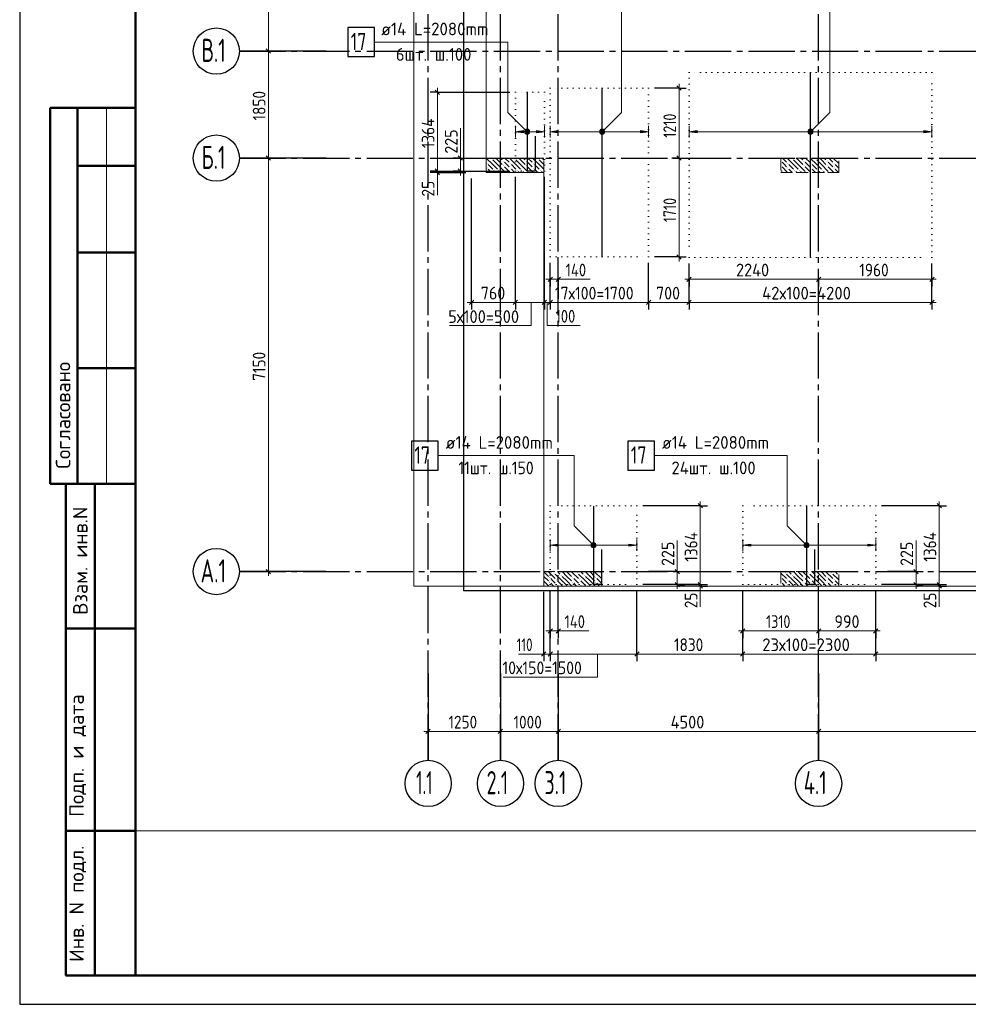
# Model space of a CAD drawing. Header units: millimetres. Extents: x 0 to 42000, y -76 to 29700.
# Tile 1 of 10: x 0 to 16402, y 0 to 17025. Entities that reach past the tile are written whole.
import ezdxf

# ---------------------------------------------------------------- set-up
doc = ezdxf.new("R2010")
doc.units = ezdxf.units.MM
for name, pattern in [('______2', [270, 200, -70]), ('______5', [1100, 800, -100, 100, -100]), ('______9', [100, 0, -100])]:
    doc.linetypes.add(name, pattern=pattern)
for name, color, linetype, lineweight in [('Standard', 7, 'Continuous', 25), ('ДОП Верх по У', 7, 'Continuous', 18), ('ЖБ Перекрытие верхний уровень', 7, 'Continuous', 18), ('Позиционная метка номер позиции', 7, 'Continuous', 13), ('Размерная линия_ общее', 7, 'Continuous', 13)]:
    doc.layers.add(name, color=color, linetype=linetype, lineweight=lineweight)
doc.layers.add('ЖБ Пилон', color=7, linetype='______2', lineweight=13, true_color=0xa0a0a0)
doc.layers.add('Оси', color=7, linetype='______5', lineweight=13, true_color=0x656565)
doc.styles.add('ISOCPEUR', font='txt')

msp = doc.modelspace()

# ---------------------------------------------------------------- hatches: boundary and pattern name
at = {"layer": 'ДОП Верх по У', "linetype": 'Continuous', "lineweight": 13, "transparency": 33554687}
for points in [[(8713, 15069), (8573, 15089), (8713, 15109)], [(9313, 15069), (9173, 15089), (9313, 15109)], [(11713, 15069), (11573, 15089), (11713, 15109)], [(9313, 7919), (9173, 7939), (9313, 7959)], [(12643, 7919), (12503, 7939), (12643, 7959)]]:
    msp.add_hatch(color=7, dxfattribs=at).paths.add_polyline_path(points, flags=16)
for points in [[(8933, 15069), (9073, 15089), (8933, 15109)], [(10733, 15069), (10873, 15089), (10733, 15109)], [(15633, 15069), (15773, 15089), (15633, 15109)], [(10533, 7919), (10673, 7939), (10533, 7959)], [(14663, 7919), (14803, 7939), (14663, 7959)]]:
    msp.add_hatch(color=7, dxfattribs=at).paths.add_polyline_path(points)
at = {"layer": 'ЖБ Пилон', "linetype": 'Continuous', "lineweight": 18, "transparency": 33554687}
for points in [[(8074, 14540), (8081, 14546), (8087, 14540), (8081, 14533)], [(8154, 14620), (8161, 14626), (8167, 14620), (8161, 14613)], [(8354, 14580), (8361, 14586), (8367, 14580), (8361, 14573)], [(8354, 14500), (8361, 14506), (8367, 14500), (8361, 14493)], [(8474, 14540), (8481, 14546), (8487, 14540), (8481, 14533)], [(8554, 14620), (8561, 14626), (8567, 14620), (8561, 14613)], [(8754, 14580), (8761, 14586), (8767, 14580), (8761, 14573)], [(8754, 14500), (8761, 14506), (8767, 14500), (8761, 14493)], [(8874, 14540), (8881, 14546), (8887, 14540), (8881, 14533)], [(8954, 14620), (8961, 14626), (8967, 14620), (8961, 14613)], [(13163, 14584), (13167, 14580), (13163, 14575)], [(13163, 14504), (13167, 14500), (13163, 14495)], [(13274, 14540), (13281, 14546), (13287, 14540), (13281, 14533)], [(13354, 14620), (13361, 14626), (13367, 14620), (13361, 14613)], [(13554, 14580), (13561, 14586), (13567, 14580), (13561, 14573)], [(13554, 14500), (13561, 14506), (13567, 14500), (13561, 14493)], [(13674, 14540), (13681, 14546), (13687, 14540), (13681, 14533)], [(13754, 14620), (13761, 14626), (13767, 14620), (13761, 14613)], [(13954, 14580), (13961, 14586), (13967, 14580), (13961, 14573)], [(13954, 14500), (13961, 14506), (13967, 14500), (13961, 14493)], [(14074, 14540), (14081, 14546), (14087, 14540), (14081, 14533)], [(14154, 14620), (14161, 14626), (14163, 14624), (14163, 14615), (14161, 14613)], [(8074, 14460), (8081, 14466), (8087, 14460), (8081, 14453)], [(8194, 14420), (8201, 14426), (8207, 14420), (8201, 14413)], [(8274, 14420), (8281, 14426), (8287, 14420), (8281, 14413)], [(8397, 14382), (8401, 14386), (8405, 14382)], [(8474, 14460), (8481, 14466), (8487, 14460), (8481, 14453)], [(8594, 14420), (8601, 14426), (8607, 14420), (8601, 14413)], [(8674, 14420), (8681, 14426), (8687, 14420), (8681, 14413)], [(8797, 14382), (8801, 14386), (8805, 14382)], [(8874, 14460), (8881, 14466), (8887, 14460), (8881, 14453)], [(8994, 14420), (9001, 14426), (9007, 14420), (9001, 14413)], [(13197, 14382), (13201, 14386), (13205, 14382)], [(13274, 14460), (13281, 14466), (13287, 14460), (13281, 14453)], [(13394, 14420), (13401, 14426), (13407, 14420), (13401, 14413)], [(13474, 14420), (13481, 14426), (13487, 14420), (13481, 14413)], [(13597, 14382), (13601, 14386), (13605, 14382)], [(13674, 14460), (13681, 14466), (13687, 14460), (13681, 14453)], [(13794, 14420), (13801, 14426), (13807, 14420), (13801, 14413)], [(13874, 14420), (13881, 14426), (13887, 14420), (13881, 14413)], [(13997, 14382), (14001, 14386), (14005, 14382)], [(14074, 14460), (14081, 14466), (14087, 14460), (14081, 14453)], [(9154, 7380), (9161, 7386), (9167, 7380), (9161, 7373)], [(9234, 7460), (9241, 7466), (9247, 7460), (9241, 7453)], [(9274, 7340), (9281, 7346), (9287, 7340), (9281, 7333)], [(9354, 7420), (9361, 7426), (9367, 7420), (9361, 7413)], [(9554, 7380), (9561, 7386), (9567, 7380), (9561, 7373)], [(9634, 7460), (9641, 7466), (9647, 7460), (9641, 7453)], [(9674, 7340), (9681, 7346), (9687, 7340), (9681, 7333)], [(9754, 7420), (9761, 7426), (9767, 7420), (9761, 7413)], [(9954, 7380), (9961, 7386), (9967, 7380), (9961, 7373)], [(10034, 7460), (10041, 7466), (10047, 7460), (10041, 7453)], [(13163, 7384), (13167, 7380), (13163, 7375)], [(13234, 7460), (13241, 7466), (13247, 7460), (13241, 7453)], [(13274, 7340), (13281, 7346), (13287, 7340), (13281, 7333)], [(13354, 7420), (13361, 7426), (13367, 7420), (13361, 7413)], [(13554, 7380), (13561, 7386), (13567, 7380), (13561, 7373)], [(13634, 7460), (13641, 7466), (13647, 7460), (13641, 7453)], [(13674, 7340), (13681, 7346), (13687, 7340), (13681, 7333)], [(13754, 7420), (13761, 7426), (13767, 7420), (13761, 7413)], [(13954, 7380), (13961, 7386), (13967, 7380), (13961, 7373)], [(14034, 7460), (14041, 7466), (14047, 7460), (14041, 7453)], [(14074, 7340), (14081, 7346), (14087, 7340), (14081, 7333)], [(14154, 7420), (14161, 7426), (14163, 7424), (14163, 7415), (14161, 7413)], [(9154, 7300), (9161, 7306), (9167, 7300), (9161, 7293)], [(9274, 7260), (9281, 7266), (9287, 7260), (9281, 7253)], [(9554, 7300), (9561, 7306), (9567, 7300), (9561, 7293)], [(9674, 7260), (9681, 7266), (9687, 7260), (9681, 7253)], [(9954, 7300), (9961, 7306), (9967, 7300), (9961, 7293)], [(13163, 7304), (13167, 7300), (13163, 7295)], [(13274, 7260), (13281, 7266), (13287, 7260), (13281, 7253)], [(13554, 7300), (13561, 7306), (13567, 7300), (13561, 7293)], [(13674, 7260), (13681, 7266), (13687, 7260), (13681, 7253)], [(13954, 7300), (13961, 7306), (13967, 7300), (13961, 7293)], [(14074, 7260), (14081, 7266), (14087, 7260), (14081, 7253)]]:
    msp.add_hatch(color=7, dxfattribs=at).paths.add_polyline_path(points, flags=16)
at = {"layer": 'Позиционная метка номер позиции', "linetype": 'Continuous', "lineweight": 13, "transparency": 33554687}
for points in [[(8741, 15057), (8784, 15132), (8729, 15078)], [(8729, 15078), (8784, 15132), (8761, 15132)], [(8729, 15078), (8761, 15132), (8729, 15100)], [(8729, 15100), (8761, 15132), (8741, 15121)], [(8741, 15057), (8805, 15121), (8784, 15132)], [(8761, 15046), (8805, 15121), (8741, 15057)], [(8761, 15046), (8816, 15100), (8805, 15121)], [(8784, 15046), (8816, 15100), (8761, 15046)], [(8784, 15046), (8816, 15078), (8816, 15100)], [(8816, 15078), (8784, 15046), (8805, 15057)], [(10029, 15100), (10105, 15057), (10041, 15121)], [(10029, 15078), (10084, 15046), (10029, 15100)], [(10029, 15100), (10084, 15046), (10105, 15057)], [(10061, 15046), (10029, 15078), (10041, 15057)], [(10029, 15078), (10061, 15046), (10084, 15046)], [(10041, 15121), (10116, 15078), (10061, 15132)], [(10041, 15121), (10105, 15057), (10116, 15078)], [(10061, 15132), (10116, 15078), (10116, 15100)], [(10061, 15132), (10116, 15100), (10084, 15132)], [(10084, 15132), (10116, 15100), (10105, 15121)], [(13629, 15100), (13705, 15057), (13641, 15121)], [(13629, 15078), (13684, 15046), (13629, 15100)], [(13629, 15100), (13684, 15046), (13705, 15057)], [(13661, 15046), (13629, 15078), (13641, 15057)], [(13629, 15078), (13661, 15046), (13684, 15046)], [(13641, 15121), (13716, 15078), (13661, 15132)], [(13641, 15121), (13705, 15057), (13716, 15078)], [(13661, 15132), (13716, 15078), (13716, 15100)], [(13661, 15132), (13716, 15100), (13684, 15132)], [(13684, 15132), (13716, 15100), (13705, 15121)], [(9891, 7907), (9934, 7982), (9879, 7928)], [(9879, 7928), (9934, 7982), (9911, 7982)], [(9879, 7928), (9911, 7982), (9879, 7950)], [(9879, 7950), (9911, 7982), (9891, 7971)], [(9891, 7907), (9955, 7971), (9934, 7982)], [(9911, 7896), (9955, 7971), (9891, 7907)], [(9911, 7896), (9966, 7950), (9955, 7971)], [(9934, 7896), (9966, 7950), (9911, 7896)], [(9934, 7896), (9966, 7928), (9966, 7950)], [(9966, 7928), (9934, 7896), (9955, 7907)], [(13571, 7907), (13614, 7982), (13559, 7928)], [(13559, 7928), (13614, 7982), (13591, 7982)], [(13559, 7928), (13591, 7982), (13559, 7950)], [(13559, 7950), (13591, 7982), (13571, 7971)], [(13571, 7907), (13635, 7971), (13614, 7982)], [(13591, 7896), (13635, 7971), (13571, 7907)], [(13591, 7896), (13646, 7950), (13635, 7971)], [(13614, 7896), (13646, 7950), (13591, 7896)], [(13614, 7896), (13646, 7928), (13646, 7950)], [(13646, 7928), (13614, 7896), (13635, 7907)]]:
    msp.add_hatch(color=7, dxfattribs=at).paths.add_polyline_path(points)

# ---------------------------------------------------------------- linework, layer by layer
at = {"layer": 'Standard', "color": 7, "linetype": 'Continuous', "lineweight": 25, "transparency": 33554687}
msp.add_line((2000, 29200), (2000, 1058), dxfattribs=at)
at = {"layer": 'Standard', "color": 7, "linetype": '______9', "lineweight": 13, "transparency": 33554687}
for p, q in [((15773, 16112), (11573, 16112)), ((11573, 16112), (11573, 12912)), ((15773, 12912), (15773, 16112)), ((10873, 15842), (9173, 15842)), ((9173, 15842), (9173, 12922)), ((10873, 12922), (10873, 15842)), ((9073, 15771), (8573, 15771)), ((8573, 15771), (8573, 14407)), ((9073, 14407), (9073, 15771)), ((8573, 14407), (9073, 14407)), ((9173, 12922), (10873, 12922)), ((11573, 12912), (15773, 12912)), ((10673, 8621), (9173, 8621)), ((9173, 8621), (9173, 7257)), ((10673, 7257), (10673, 8621)), ((14803, 8621), (12503, 8621)), ((12503, 8621), (12503, 7257)), ((14803, 7257), (14803, 8621)), ((9173, 7257), (10673, 7257)), ((12503, 7257), (14803, 7257))]:
    msp.add_line(p, q, dxfattribs=at)
at = {"layer": 'Standard', "color": 7, "linetype": 'Continuous', "lineweight": 50, "transparency": 33554687}
for p, q in [((6, 15500), (0, 15500)), ((2000, 15500), (527, 15500)), ((527, 15500), (527, 9000)), ((527, 15500), (527, 9000)), ((1000, 15500), (1000, 9000)), ((2000, 14500), (1000, 14500)), ((2000, 13000), (1000, 13000)), ((2000, 11000), (1000, 11000)), ((0, 9000), (6, 9000)), ((527, 9000), (2000, 9000)), ((800, 500), (800, 9000)), ((800, 500), (800, 9000)), ((1300, 500), (1300, 9000)), ((800, 6500), (2000, 6500)), ((800, 3000), (2000, 3000)), ((2000, 500), (800, 500))]:
    msp.add_line(p, q, dxfattribs=at)
at = {"layer": 'Standard', "color": 7, "linetype": 'Continuous', "lineweight": 13, "transparency": 33554687}
msp.add_line((1500, 15500), (1500, 9000), dxfattribs=at)
at = {"layer": 'Standard', "color": 7, "linetype": 'Continuous', "lineweight": 25, "transparency": 33554687}
msp.add_lwpolyline([(0, 0), (42000, 0), (42000, 29700), (0, 29700), (0, 0)], close=True, dxfattribs=at)
at = {"layer": 'Standard', "color": 7, "linetype": 'Continuous', "lineweight": 50, "transparency": 33554687}
msp.add_lwpolyline([(2000, 29200), (41500, 29200), (41500, 500), (2000, 500), (2000, 29200)], close=True, dxfattribs=at)
at = {"layer": 'Standard', "color": 7, "linetype": 'Continuous', "lineweight": 13, "transparency": 33554687}
for points in [[(41500, 29200), (2000, 29200), (2000, 3000), (41500, 3000), (41500, 29200)], [(25893, 25732), (6813, 25732), (6813, 7232), (25893, 7232), (25893, 25732)], [(6813, 7232), (25313, 7232), (25313, 25732), (6813, 25732), (6813, 7232)]]:
    msp.add_lwpolyline(points, dxfattribs=at)
at = {"layer": 'Standard', "color": 254, "linetype": 'Continuous', "lineweight": 25, "true_color": 0xc4c4ff, "transparency": 33554687}
msp.add_lwpolyline([(7673, 7157), (25340, 7157), (25340, 25801), (7673, 25801), (7673, 7157)], dxfattribs=at)
at = {"layer": 'ДОП Верх по У', "color": 7, "linetype": 'Continuous', "lineweight": 25, "transparency": 33554687}
for p, q in [((13673, 12920), (13673, 16104)), ((10073, 12930), (10073, 15834))]:
    msp.add_line(p, q, dxfattribs=at)
at = {"layer": 'ДОП Верх по У', "color": 251, "linetype": 'Continuous', "lineweight": 13, "true_color": 0x494949, "transparency": 33554687}
for p, q in [((8573, 15089), (8573, 15189)), ((9073, 15089), (9073, 15189)), ((9173, 15089), (9173, 15189)), ((10873, 15089), (10873, 15189)), ((11573, 15089), (11573, 15189)), ((15773, 15089), (15773, 15189)), ((8573, 15089), (8713, 15109)), ((8713, 15069), (8573, 15089)), ((8573, 15089), (8573, 14989)), ((8573, 15089), (8573, 15089)), ((8713, 15109), (8713, 15069)), ((8713, 15089), (8933, 15089)), ((9073, 15089), (8933, 15109)), ((8933, 15109), (8933, 15069)), ((8933, 15069), (9073, 15089)), ((9073, 15089), (9073, 14989)), ((9073, 15089), (9073, 15089)), ((9173, 15089), (9313, 15109)), ((9313, 15069), (9173, 15089)), ((9173, 15089), (9173, 14989)), ((9173, 15089), (9173, 15089)), ((9313, 15109), (9313, 15069)), ((9313, 15089), (10733, 15089)), ((10873, 15089), (10733, 15109)), ((10733, 15109), (10733, 15069)), ((10733, 15069), (10873, 15089)), ((10873, 15089), (10873, 14989)), ((10873, 15089), (10873, 15089)), ((11573, 15089), (11713, 15109)), ((11713, 15069), (11573, 15089)), ((11573, 15089), (11573, 14989)), ((11573, 15089), (11573, 15089)), ((11713, 15109), (11713, 15069)), ((11713, 15089), (15633, 15089)), ((15773, 15089), (15633, 15109)), ((15633, 15109), (15633, 15069)), ((15633, 15069), (15773, 15089)), ((15773, 15089), (15773, 14989)), ((15773, 15089), (15773, 15089)), ((9173, 7939), (9173, 8039)), ((10673, 7939), (10673, 8039)), ((12503, 7939), (12503, 8039)), ((14803, 7939), (14803, 8039)), ((9173, 7939), (9313, 7959)), ((9313, 7919), (9173, 7939)), ((9173, 7939), (9173, 7839)), ((9173, 7939), (9173, 7939)), ((9313, 7959), (9313, 7919)), ((9313, 7939), (10533, 7939)), ((10673, 7939), (10533, 7959)), ((10533, 7959), (10533, 7919)), ((10533, 7919), (10673, 7939)), ((10673, 7939), (10673, 7839)), ((10673, 7939), (10673, 7939)), ((12503, 7939), (12643, 7959)), ((12643, 7919), (12503, 7939)), ((12503, 7939), (12503, 7839)), ((12503, 7939), (12503, 7939)), ((12643, 7959), (12643, 7919)), ((12643, 7939), (14663, 7939)), ((14803, 7939), (14663, 7959)), ((14663, 7959), (14663, 7919)), ((14663, 7919), (14803, 7939)), ((14803, 7939), (14803, 7839)), ((14803, 7939), (14803, 7939))]:
    msp.add_line(p, q, dxfattribs=at)
at = {"layer": 'ДОП Верх по У', "color": 7, "linetype": 'Continuous', "lineweight": 25, "transparency": 33554687}
for points in [[(5674, 16388), (6134, 16388), (6134, 16888), (5674, 16888), (5674, 16388)], [(8773, 15764), (8773, 14414), (8917, 14414), (8917, 15014)], [(6774, 9238), (7234, 9238), (7234, 9738), (6774, 9738), (6774, 9238)], [(10517, 9238), (10977, 9238), (10977, 9738), (10517, 9738), (10517, 9238)], [(9923, 8614), (9923, 7264), (10067, 7264), (10067, 7864)], [(13603, 8614), (13603, 7264), (13747, 7264), (13747, 7864)]]:
    msp.add_lwpolyline(points, dxfattribs=at)
at = {"layer": 'ЖБ Перекрытие верхний уровень', "color": 7, "linetype": 'Continuous', "lineweight": 18, "transparency": 33554687}
for p, q in [((8063, 20332), (8063, 14382)), ((8063, 14382), (9063, 14382)), ((9063, 14382), (9063, 7232)), ((9063, 7232), (25313, 7232))]:
    msp.add_line(p, q, dxfattribs=at)
at = {"layer": 'ЖБ Пилон', "color": 253, "linetype": '______2', "lineweight": 13, "true_color": 0xa0a0a0, "transparency": 33554687}
for p, q in [((8063, 14632), (8063, 14382)), ((9063, 14632), (8063, 14632)), ((9063, 14382), (9063, 14632)), ((13163, 14632), (13163, 14382)), ((14163, 14632), (13163, 14632)), ((14163, 14382), (14163, 14632)), ((8063, 14382), (9063, 14382)), ((13163, 14382), (14163, 14382)), ((9063, 7482), (9063, 7232)), ((10063, 7482), (9063, 7482)), ((10063, 7232), (10063, 7482)), ((13163, 7482), (13163, 7232)), ((14163, 7482), (13163, 7482)), ((14163, 7232), (14163, 7482)), ((9063, 7232), (10063, 7232)), ((13163, 7232), (14163, 7232))]:
    msp.add_line(p, q, dxfattribs=at)
at = {"layer": 'ЖБ Пилон', "color": 9, "linetype": 'Continuous', "lineweight": 18, "true_color": 0xc7c7c7, "transparency": 33554687}
for p, q in [((8181, 14520), (8068, 14632)), ((8101, 14520), (8181, 14440)), ((8181, 14600), (8261, 14520)), ((8181, 14520), (8261, 14440)), ((8261, 14600), (8228, 14632)), ((8261, 14600), (8341, 14520)), ((8261, 14520), (8381, 14400)), ((8308, 14632), (8341, 14600)), ((8421, 14520), (8381, 14560)), ((8381, 14480), (8478, 14382)), ((8388, 14632), (8461, 14560)), ((8461, 14480), (8421, 14520)), ((8581, 14520), (8468, 14632)), ((8501, 14520), (8581, 14440)), ((8581, 14600), (8661, 14520)), ((8581, 14520), (8661, 14440)), ((8661, 14600), (8628, 14632)), ((8661, 14600), (8741, 14520)), ((8661, 14520), (8781, 14400)), ((8708, 14632), (8741, 14600)), ((8821, 14520), (8781, 14560)), ((8781, 14480), (8878, 14382)), ((8788, 14632), (8861, 14560)), ((8861, 14480), (8821, 14520)), ((8981, 14520), (8868, 14632)), ((8901, 14520), (8981, 14440)), ((8981, 14600), (9061, 14520)), ((8981, 14520), (9061, 14440)), ((9061, 14600), (9028, 14632)), ((9061, 14600), (9063, 14597)), ((9061, 14520), (9063, 14517)), ((13221, 14520), (13181, 14560)), ((13181, 14480), (13278, 14382)), ((13188, 14632), (13261, 14560)), ((13261, 14480), (13221, 14520)), ((13381, 14520), (13268, 14632)), ((13301, 14520), (13381, 14440)), ((13381, 14600), (13461, 14520)), ((13381, 14520), (13461, 14440)), ((13461, 14600), (13428, 14632)), ((13461, 14600), (13541, 14520)), ((13461, 14520), (13581, 14400)), ((13508, 14632), (13541, 14600)), ((13621, 14520), (13581, 14560)), ((13581, 14480), (13678, 14382)), ((13588, 14632), (13661, 14560)), ((13661, 14480), (13621, 14520)), ((13781, 14520), (13668, 14632)), ((13701, 14520), (13781, 14440)), ((13781, 14600), (13861, 14520)), ((13781, 14520), (13861, 14440)), ((13861, 14600), (13828, 14632)), ((13861, 14600), (13941, 14520)), ((13861, 14520), (13981, 14400)), ((13908, 14632), (13941, 14600)), ((14021, 14520), (13981, 14560)), ((13981, 14480), (14078, 14382)), ((13988, 14632), (14061, 14560)), ((14061, 14480), (14021, 14520)), ((14163, 14537), (14068, 14632)), ((14101, 14520), (14163, 14457)), ((8063, 14397), (8078, 14382)), ((8101, 14440), (8158, 14382)), ((8238, 14382), (8221, 14400)), ((8301, 14400), (8318, 14382)), ((8501, 14440), (8558, 14382)), ((8638, 14382), (8621, 14400)), ((8701, 14400), (8718, 14382)), ((8901, 14440), (8958, 14382)), ((9038, 14382), (9021, 14400)), ((13163, 14417), (13181, 14400)), ((13301, 14440), (13358, 14382)), ((13438, 14382), (13421, 14400)), ((13501, 14400), (13518, 14382)), ((13701, 14440), (13758, 14382)), ((13838, 14382), (13821, 14400)), ((13901, 14400), (13918, 14382)), ((14101, 14440), (14158, 14382)), ((9141, 7480), (9261, 7360)), ((9221, 7320), (9181, 7360)), ((9218, 7482), (9221, 7480)), ((9381, 7320), (9261, 7440)), ((9298, 7482), (9341, 7440)), ((9461, 7400), (9378, 7482)), ((9381, 7400), (9461, 7320)), ((9461, 7480), (9541, 7400)), ((9461, 7400), (9541, 7320)), ((9541, 7480), (9661, 7360)), ((9621, 7320), (9581, 7360)), ((9618, 7482), (9621, 7480)), ((9781, 7320), (9661, 7440)), ((9698, 7482), (9741, 7440)), ((9861, 7400), (9778, 7482)), ((9781, 7400), (9861, 7320)), ((9861, 7480), (9941, 7400)), ((9861, 7400), (9941, 7320)), ((9941, 7480), (10061, 7360)), ((10021, 7320), (9981, 7360)), ((10018, 7482), (10021, 7480)), ((10063, 7437), (10061, 7440)), ((13221, 7320), (13181, 7360)), ((13218, 7482), (13221, 7480)), ((13381, 7320), (13261, 7440)), ((13298, 7482), (13341, 7440)), ((13461, 7400), (13378, 7482)), ((13381, 7400), (13461, 7320)), ((13461, 7480), (13541, 7400)), ((13461, 7400), (13541, 7320)), ((13541, 7480), (13661, 7360)), ((13621, 7320), (13581, 7360)), ((13618, 7482), (13621, 7480)), ((13781, 7320), (13661, 7440)), ((13698, 7482), (13741, 7440)), ((13861, 7400), (13778, 7482)), ((13781, 7400), (13861, 7320)), ((13861, 7480), (13941, 7400)), ((13861, 7400), (13941, 7320)), ((13941, 7480), (14061, 7360)), ((14021, 7320), (13981, 7360)), ((14018, 7482), (14021, 7480)), ((14163, 7337), (14061, 7440)), ((14098, 7482), (14141, 7440)), ((9261, 7280), (9221, 7320)), ((9301, 7320), (9381, 7240)), ((9381, 7320), (9461, 7240)), ((9661, 7280), (9621, 7320)), ((9701, 7320), (9781, 7240)), ((9781, 7320), (9861, 7240)), ((10061, 7280), (10021, 7320)), ((13261, 7280), (13221, 7320)), ((13301, 7320), (13381, 7240)), ((13381, 7320), (13461, 7240)), ((13661, 7280), (13621, 7320)), ((13701, 7320), (13781, 7240)), ((13781, 7320), (13861, 7240)), ((14061, 7280), (14021, 7320)), ((14101, 7320), (14163, 7257))]:
    msp.add_line(p, q, dxfattribs=at)
for points in [[(9063, 7477), (9063, 7477), (9141, 7400)], [(9063, 7397), (9063, 7397), (9141, 7320)], [(13163, 7457), (13163, 7457), (13261, 7360)], [(9063, 7317), (9063, 7317), (9148, 7232), (9148, 7232), (9148, 7232), (9148, 7232)], [(9181, 7280), (9228, 7232), (9228, 7232), (9228, 7232), (9228, 7232)], [(9301, 7240), (9308, 7232), (9308, 7232), (9308, 7232), (9308, 7232)], [(9461, 7320), (9548, 7232), (9548, 7232), (9548, 7232), (9548, 7232)], [(9581, 7280), (9628, 7232), (9628, 7232), (9628, 7232), (9628, 7232)], [(9701, 7240), (9708, 7232), (9708, 7232), (9708, 7232), (9708, 7232)], [(9861, 7320), (9948, 7232), (9948, 7232), (9948, 7232), (9948, 7232)], [(9981, 7280), (10028, 7232), (10028, 7232), (10028, 7232), (10028, 7232)], [(13181, 7280), (13228, 7232), (13228, 7232), (13228, 7232), (13228, 7232)], [(13301, 7240), (13308, 7232), (13308, 7232), (13308, 7232), (13308, 7232)], [(13461, 7320), (13548, 7232), (13548, 7232), (13548, 7232), (13548, 7232)], [(13581, 7280), (13628, 7232), (13628, 7232), (13628, 7232), (13628, 7232)], [(13701, 7240), (13708, 7232), (13708, 7232), (13708, 7232), (13708, 7232)], [(13861, 7320), (13948, 7232), (13948, 7232), (13948, 7232), (13948, 7232)], [(13981, 7280), (14028, 7232), (14028, 7232), (14028, 7232), (14028, 7232)], [(14101, 7240), (14108, 7232), (14108, 7232), (14108, 7232), (14108, 7232)]]:
    msp.add_lwpolyline(points, dxfattribs=at)
at = {"layer": 'Оси', "color": 8, "linetype": '______5', "lineweight": -3, "transparency": 33554687}
for p, q in [((7063, 4219), (7063, 26505)), ((8313, 4219), (8313, 26505)), ((9313, 4219), (9313, 26505)), ((13813, 4219), (13813, 26505)), ((3800, 16482), (25730, 16482)), ((3800, 14632), (25730, 14632)), ((3800, 7482), (25730, 7482))]:
    msp.add_line(p, q, dxfattribs=at)
at = {"layer": 'Оси', "color": 7, "linetype": 'Continuous', "lineweight": 25, "transparency": 33554687}
for p, q in [((5300, 16482), (3800, 16482)), ((5300, 14632), (3800, 14632)), ((5300, 7482), (3800, 7482)), ((7063, 5719), (7063, 4219)), ((8313, 5719), (8313, 4219)), ((9313, 5719), (9313, 4219)), ((13813, 5719), (13813, 4219))]:
    msp.add_line(p, q, dxfattribs=at)
for centre in [(3400, 16482), (3400, 14632), (3400, 7482), (7063, 3819), (8313, 3819), (9313, 3819), (13813, 3819)]:
    msp.add_circle(centre, 400, dxfattribs=at)
at = {"layer": 'Позиционная метка номер позиции', "color": 251, "linetype": 'Continuous', "lineweight": 13, "true_color": 0x656565, "transparency": 33554687}
for p, q in [((7622, 14632), (7622, 15152)), ((7222, 14382), (7222, 13992)), ((9313, 12537), (9863, 12537)), ((11368, 7482), (11368, 8022)), ((15498, 7482), (15498, 8022)), ((11768, 7232), (11768, 6872)), ((15898, 7232), (15898, 6872)), ((9313, 6457), (9843, 6457)), ((9063, 6057), (8623, 6057))]:
    msp.add_line(p, q, dxfattribs=at)
at = {"layer": 'Позиционная метка номер позиции', "color": 7, "linetype": 'Continuous', "lineweight": 13, "transparency": 33554687}
for p, q in [((8741, 15121), (8741, 15121)), ((8741, 15057), (8741, 15057)), ((8805, 15121), (8805, 15121)), ((8805, 15057), (8805, 15057)), ((10041, 15121), (10041, 15121)), ((10041, 15057), (10041, 15057)), ((10105, 15121), (10105, 15121)), ((10105, 15057), (10105, 15057)), ((13641, 15121), (13641, 15121)), ((13641, 15057), (13641, 15057)), ((13705, 15121), (13705, 15121)), ((13705, 15057), (13705, 15057)), ((9891, 7971), (9891, 7971)), ((9891, 7907), (9891, 7907)), ((9955, 7971), (9955, 7971)), ((9955, 7907), (9955, 7907)), ((13571, 7971), (13571, 7971)), ((13571, 7907), (13571, 7907)), ((13635, 7971), (13635, 7971)), ((13635, 7907), (13635, 7907))]:
    msp.add_line(p, q, dxfattribs=at)
for points in [[(10073, 15089), (10406, 15422), (10406, 17398), (12739, 17398)], [(13673, 15089), (14006, 15422), (14006, 17398), (16349, 17398)], [(8773, 15089), (8439, 15422), (8439, 16638), (6134, 16638)], [(9923, 7939), (9589, 8272), (9589, 9488), (7234, 9488)], [(13603, 7939), (13269, 8272), (13269, 9488), (10977, 9488)]]:
    msp.add_lwpolyline(points, dxfattribs=at)
at = {"layer": 'Позиционная метка номер позиции', "color": 251, "linetype": 'Continuous', "lineweight": 13, "true_color": 0x656565, "transparency": 33554687}
for points in [[(8843, 12137), (8843, 11737), (7433, 11737)], [(9121, 12137), (9121, 11737), (9691, 11737)], [(9989, 6057), (9989, 5657), (8359, 5657)]]:
    msp.add_lwpolyline(points, dxfattribs=at)
at = {"layer": 'Позиционная метка номер позиции', "color": 7, "linetype": 'Continuous', "lineweight": 13, "transparency": 33554687}
for centre in [(8773, 15089), (10073, 15089), (13673, 15089), (9923, 7939), (13603, 7939)]:
    msp.add_circle(centre, 45, dxfattribs=at)
at = {"layer": 'Размерная линия_ общее', "color": 7, "linetype": 'Continuous', "lineweight": 13, "transparency": 33554687}
for p, q in [((4300, 16482), (4300, 20582)), ((4300, 14632), (4300, 16482)), ((4300, 7482), (4300, 7407)), ((7063, 4719), (6988, 4719)), ((7063, 4719), (8313, 4719)), ((8313, 4719), (9313, 4719)), ((9313, 4719), (13813, 4719)), ((13813, 4719), (19813, 4719))]:
    msp.add_line(p, q, dxfattribs=at)
at = {"layer": 'Размерная линия_ общее', "color": 7, "linetype": 'Continuous', "lineweight": 25, "transparency": 33554687}
for p, q in [((4338, 16445), (4262, 16519)), ((4338, 14595), (4262, 14670)), ((4338, 7445), (4262, 7519)), ((7025, 4682), (7100, 4757)), ((8275, 4682), (8350, 4757)), ((9275, 4682), (9350, 4757)), ((13775, 4682), (13850, 4757))]:
    msp.add_line(p, q, dxfattribs=at)
at = {"layer": 'Размерная линия_ общее', "color": 253, "linetype": 'Continuous', "lineweight": -3, "true_color": 0xa0a0a0, "transparency": 33554687}
for p, q in [((4300, 16482), (4175, 16482)), ((4300, 16482), (4425, 16482)), ((4300, 14632), (4175, 14632)), ((4300, 14632), (4425, 14632)), ((4300, 7482), (4000, 7482)), ((4300, 7482), (4175, 7482)), ((4300, 7482), (4425, 7482)), ((7063, 4719), (7063, 4844)), ((8313, 4719), (8313, 4844)), ((9313, 4719), (9313, 4844)), ((13813, 4719), (13813, 4844)), ((7063, 4719), (7063, 4594)), ((7063, 4719), (7063, 4419)), ((8313, 4719), (8313, 4594)), ((8313, 4719), (8313, 4419)), ((9313, 4719), (9313, 4594)), ((9313, 4719), (9313, 4719)), ((13813, 4719), (13813, 4594)), ((13813, 4719), (13813, 4419))]:
    msp.add_line(p, q, dxfattribs=at)
at = {"layer": 'Размерная линия_ общее', "color": 251, "linetype": 'Continuous', "lineweight": 13, "true_color": 0x656565, "transparency": 33554687}
for p, q in [((7222, 15771), (7222, 15846)), ((11400, 15842), (11400, 15917)), ((7622, 14632), (7622, 14707)), ((11400, 14632), (11400, 12922)), ((7222, 14407), (7222, 14382)), ((7222, 14382), (7222, 14307)), ((7622, 14407), (7622, 14332)), ((11400, 12922), (11400, 12847)), ((9173, 12537), (9098, 12537)), ((9173, 12537), (9313, 12537)), ((9313, 12537), (9388, 12537)), ((11573, 12537), (11498, 12537)), ((11573, 12537), (13813, 12537)), ((13813, 12537), (15773, 12537)), ((15773, 12537), (15848, 12537)), ((7813, 12137), (7738, 12137)), ((8573, 12137), (7813, 12137)), ((9073, 12137), (8573, 12137)), ((9173, 12137), (9073, 12137)), ((10873, 12137), (9173, 12137)), ((11573, 12137), (10873, 12137)), ((15773, 12137), (15848, 12137)), ((11768, 8621), (11768, 8696)), ((15898, 8621), (15898, 8696)), ((11368, 7482), (11368, 7557)), ((15498, 7482), (15498, 7557)), ((11368, 7257), (11368, 7482)), ((15498, 7257), (15498, 7482)), ((11368, 7257), (11368, 7182)), ((11768, 7257), (11768, 7232)), ((11768, 7232), (11768, 7157)), ((15498, 7257), (15498, 7182)), ((15898, 7257), (15898, 7232)), ((15898, 7232), (15898, 7157)), ((9173, 6457), (9098, 6457)), ((9173, 6457), (9313, 6457)), ((9313, 6457), (9388, 6457)), ((12503, 6457), (12428, 6457)), ((12503, 6457), (13813, 6457)), ((13813, 6457), (14803, 6457)), ((14803, 6457), (14878, 6457)), ((9063, 6057), (8988, 6057)), ((9063, 6057), (9173, 6057)), ((9173, 6057), (10673, 6057)), ((10673, 6057), (12503, 6057)), ((12503, 6057), (14803, 6057)), ((14803, 6057), (18703, 6057))]:
    msp.add_line(p, q, dxfattribs=at)
at = {"layer": 'Размерная линия_ общее', "color": 251, "linetype": 'Continuous', "lineweight": -3, "true_color": 0x656565, "transparency": 33554687}
for p, q in [((11400, 15842), (10975, 15842)), ((11400, 15842), (11275, 15842)), ((11400, 15842), (11525, 15842)), ((7222, 15771), (7097, 15771)), ((7222, 15771), (7347, 15771)), ((7222, 15771), (8473, 15771)), ((7622, 14632), (7497, 14632)), ((7622, 14632), (7747, 14632)), ((7622, 14632), (8473, 14632)), ((11400, 14632), (11275, 14632)), ((11400, 14632), (11525, 14632)), ((11400, 14632), (11590, 14632)), ((7222, 14407), (7097, 14407)), ((7222, 14382), (7097, 14382)), ((7222, 14407), (7347, 14407)), ((7222, 14407), (8473, 14407)), ((7222, 14382), (7347, 14382)), ((7222, 14382), (7713, 14382)), ((7622, 14407), (7497, 14407)), ((7622, 14407), (7747, 14407)), ((7622, 14407), (8473, 14407)), ((7813, 12137), (7813, 14282)), ((9173, 12537), (9173, 12822)), ((9313, 12537), (9313, 12822)), ((11400, 12922), (10975, 12922)), ((11400, 12922), (11275, 12922)), ((11400, 12922), (11525, 12922)), ((11573, 12537), (11573, 12812)), ((15773, 12537), (15773, 12812)), ((15773, 12137), (15773, 12812)), ((9173, 12537), (9173, 12662)), ((9313, 12537), (9313, 12662)), ((11573, 12537), (11573, 12662)), ((13813, 12537), (13813, 12662)), ((15773, 12537), (15773, 12662)), ((9173, 12537), (9173, 12412)), ((9313, 12537), (9313, 12412)), ((11573, 12537), (11573, 12412)), ((13813, 12537), (13813, 12412)), ((13813, 12537), (13813, 12537)), ((15773, 12537), (15773, 12412)), ((7813, 12137), (7813, 12262)), ((8573, 12137), (8573, 12262)), ((9073, 12137), (9073, 12262)), ((9173, 12137), (9173, 12262)), ((10873, 12137), (10873, 12262)), ((11573, 12137), (11573, 12262)), ((15773, 12137), (15773, 12262)), ((7813, 12137), (7813, 12012)), ((8573, 12137), (8573, 12012)), ((9073, 12137), (9073, 12012)), ((9173, 12137), (9173, 12012)), ((10873, 12137), (10873, 12012)), ((11573, 12137), (11573, 12012)), ((15773, 12137), (15773, 12012)), ((11768, 8621), (10773, 8621)), ((11768, 8621), (11643, 8621)), ((11768, 8621), (11893, 8621)), ((15898, 8621), (14903, 8621)), ((15898, 8621), (15773, 8621)), ((15898, 8621), (16023, 8621)), ((11368, 7482), (10873, 7482)), ((11368, 7482), (11243, 7482)), ((11368, 7482), (11493, 7482)), ((15498, 7482), (15003, 7482)), ((15498, 7482), (15373, 7482)), ((15498, 7482), (15623, 7482)), ((9173, 6457), (9173, 7157)), ((9313, 6457), (9313, 7157)), ((11368, 7257), (10873, 7257)), ((11368, 7257), (11243, 7257)), ((11368, 7257), (11493, 7257)), ((11768, 7257), (11643, 7257)), ((11768, 7232), (11643, 7232)), ((11768, 7257), (11893, 7257)), ((11768, 7232), (11893, 7232)), ((12503, 6457), (12503, 7157)), ((14803, 6457), (14803, 7157)), ((15498, 7257), (15003, 7257)), ((15498, 7257), (15373, 7257)), ((15498, 7257), (15623, 7257)), ((15898, 7257), (15773, 7257)), ((15898, 7232), (15773, 7232)), ((15898, 7257), (16023, 7257)), ((15898, 7232), (16023, 7232)), ((9173, 6457), (9173, 6582)), ((9313, 6457), (9313, 6582)), ((12503, 6457), (12503, 6582)), ((13813, 6457), (13813, 6582)), ((14803, 6457), (14803, 6582)), ((9173, 6457), (9173, 6332)), ((9313, 6457), (9313, 6332)), ((12503, 6457), (12503, 6332)), ((13813, 6457), (13813, 6332)), ((13813, 6457), (13813, 6457)), ((14803, 6457), (14803, 6332)), ((9063, 6057), (9063, 6182)), ((9173, 6057), (9173, 6182)), ((10673, 6057), (10673, 6182)), ((12503, 6057), (12503, 6182)), ((14803, 6057), (14803, 6182)), ((9063, 6057), (9063, 5932)), ((9173, 6057), (9173, 5932)), ((10673, 6057), (10673, 5932)), ((12503, 6057), (12503, 5932)), ((14803, 6057), (14803, 5932))]:
    msp.add_line(p, q, dxfattribs=at)
at = {"layer": 'Размерная линия_ общее', "color": 251, "linetype": 'Continuous', "lineweight": 25, "true_color": 0x656565, "transparency": 33554687}
for p, q in [((11362, 15880), (11437, 15804)), ((7184, 15809), (7259, 15734)), ((7584, 14670), (7659, 14595)), ((11362, 14670), (11437, 14595)), ((7184, 14445), (7259, 14370)), ((7184, 14419), (7259, 14345)), ((7584, 14445), (7659, 14370)), ((11362, 12960), (11437, 12885)), ((9135, 12500), (9210, 12575)), ((9275, 12500), (9350, 12575)), ((11535, 12500), (11610, 12575)), ((13775, 12500), (13850, 12575)), ((15735, 12500), (15810, 12575)), ((7850, 12175), (7775, 12100)), ((8610, 12175), (8535, 12100)), ((9110, 12175), (9035, 12100)), ((9210, 12175), (9135, 12100)), ((10910, 12175), (10835, 12100)), ((11610, 12175), (11535, 12100)), ((15810, 12175), (15735, 12100)), ((11731, 8659), (11806, 8583)), ((15861, 8659), (15936, 8583)), ((11406, 7445), (11331, 7519)), ((15536, 7445), (15461, 7519)), ((11406, 7219), (11331, 7295)), ((11731, 7295), (11806, 7219)), ((11731, 7270), (11806, 7195)), ((15536, 7219), (15461, 7295)), ((15861, 7295), (15936, 7219)), ((15861, 7270), (15936, 7195)), ((9135, 6419), (9210, 6494)), ((9275, 6419), (9350, 6494)), ((12465, 6419), (12540, 6494)), ((13775, 6419), (13850, 6494)), ((14765, 6419), (14840, 6494)), ((9025, 6019), (9100, 6094)), ((9135, 6019), (9210, 6094)), ((10635, 6019), (10710, 6094)), ((12465, 6019), (12540, 6094)), ((14765, 6019), (14840, 6094))]:
    msp.add_line(p, q, dxfattribs=at)
at = {"layer": 'Размерная линия_ общее', "color": 253, "linetype": 'Continuous', "lineweight": -3, "true_color": 0xa0a0a0, "transparency": 33554687}
for points in [[(4300, 16482), (4283, 16482), (4283, 16482), (4283, 16482), (4283, 16482), (4000, 16482)], [(4300, 14632), (4283, 14632), (4283, 14632), (4283, 14632), (4283, 14632), (4283, 14632), (4283, 14632), (4000, 14632)]]:
    msp.add_lwpolyline(points, dxfattribs=at)
at = {"layer": 'Размерная линия_ общее', "color": 251, "linetype": 'Continuous', "lineweight": 13, "true_color": 0x656565, "transparency": 33554687}
for points in [[(11400, 15842), (11400, 14893), (11400, 14893), (11400, 14632)], [(7222, 15771), (7222, 14709), (7222, 14709), (7222, 14407)], [(7622, 14632), (7622, 14616), (7622, 14616), (7622, 14407)], [(15773, 12137), (12378, 12137), (12378, 12137), (12206, 12137), (12206, 12137), (11573, 12137)], [(11768, 8621), (11768, 7571), (11768, 7571), (11768, 7257)], [(15898, 8621), (15898, 7576), (15898, 7576), (15898, 7257)]]:
    msp.add_lwpolyline(points, dxfattribs=at)
at = {"layer": 'Размерная линия_ общее', "color": 7, "linetype": 'Continuous', "lineweight": 13, "transparency": 33554687}
msp.add_lwpolyline([(4300, 7482), (4300, 10691), (4300, 10691), (4300, 14632)], dxfattribs=at)
at = {"layer": 'Размерная линия_ общее', "color": 251, "linetype": 'Continuous', "lineweight": -3, "true_color": 0x656565, "transparency": 33554687}
for points in [[(8573, 12137), (8573, 12154), (8573, 12154), (8573, 14307)], [(9073, 12137), (9073, 12154), (9073, 12154), (9073, 14307)], [(9173, 12137), (9173, 12154), (9173, 12154), (9173, 12822)], [(10873, 12137), (10873, 12154), (10873, 12154), (10873, 12154), (10873, 12154), (10873, 12822)], [(11573, 12137), (11573, 12154), (11573, 12154), (11573, 12154), (11573, 12154), (11573, 12154), (11573, 12154), (11573, 12812)], [(9173, 6057), (9173, 6074), (9173, 6074), (9173, 6074), (9173, 6074), (9173, 6074), (9173, 6074), (9173, 6074), (9173, 6074), (9173, 6504), (9173, 6504), (9173, 7157)], [(10673, 6057), (10673, 6074), (10673, 6074), (10673, 6074), (10673, 6074), (10673, 6074), (10673, 6074), (10673, 6074), (10673, 6074), (10673, 7157)], [(11768, 7257), (11751, 7257), (11751, 7257), (10773, 7257)], [(11768, 7232), (11751, 7232), (11751, 7232), (11368, 7232)], [(12503, 6057), (12503, 6074), (12503, 6074), (12503, 6074), (12503, 6074), (12503, 6074), (12503, 6074), (12503, 7157)], [(14803, 6057), (14803, 6074), (14803, 6074), (14803, 6074), (14803, 6074), (14803, 7157)], [(15898, 7257), (15881, 7257), (15881, 7257), (14903, 7257)], [(15898, 7232), (15881, 7232), (15881, 7232), (15498, 7232)], [(9063, 6057), (9063, 6074), (9063, 6074), (9063, 6074), (9063, 6074), (9063, 6074), (9063, 6074), (9063, 6074), (9063, 6074), (9063, 6427), (9063, 6427), (9063, 7132)]]:
    msp.add_lwpolyline(points, dxfattribs=at)

# ---------------------------------------------------------------- texts
at = {"layer": 'Standard', "color": 7, "linetype": 'Continuous', "lineweight": 50, "transparency": 33554687, "char_height": 250, "attachment_point": 7, "rotation": 90, "style": 'ISOCPEUR'}
for s, insert, width in [('\\A1;{\\fISOCPEUR|i0|b0;\\H250.000000;\\W1.000000;\\C7;Согласовано}\\P', (875, 9261), 2071.88), ('\\A1;{\\fISOCPEUR|i0|b0;\\H250.000000;\\W1.000000;\\C7;Взам. инв.N}\\P', (1173, 6736), 1909.1), ('\\A1;{\\fISOCPEUR|i0|b0;\\H250.000000;\\W1.000000;\\C7;Подп. и дата}\\P', (1149, 3242), 2197.06), ('\\A1;{\\fISOCPEUR|i0|b0;\\H250.000000;\\W1.000000;\\C7;Инв. N подл.}\\P', (1149, 734), 2021.79)]:
    msp.add_mtext(s, dxfattribs=dict(at, insert=insert, width=width))
at = {"layer": 'ДОП Верх по У', "color": 7, "linetype": 'Continuous', "lineweight": 13, "transparency": 33554687, "attachment_point": 7, "style": 'ISOCPEUR'}
for s, insert, char_height, width in [('\\W0.96;ø14 L=2080mm ', (6251, 16755), 220, 2172.62), ('\\W0.75;17', (5724, 16498), 300, 472.29), ('\\W0.95;6шт. ш.100 ', (6504, 16315), 220, 1665.53), ('\\W0.96;ø14 L=2080mm ', (7366, 9605), 220, 2172.61), ('\\W0.96;ø14 L=2080mm ', (11105, 9605), 220, 2172.6), ('\\W0.75;17', (6824, 9348), 300, 472.28), ('\\W0.75;17', (10567, 9348), 300, 472.29), ('\\W0.90;11шт. ш.150 ', (7586, 9165), 220, 1726.79), ('\\W0.95;24шт. ш.100 ', (11270, 9165), 220, 1842.01)]:
    msp.add_mtext(s, dxfattribs=dict(at, insert=insert, char_height=char_height, width=width))
at = {"layer": 'Оси', "color": 7, "linetype": 'Continuous', "lineweight": 35, "transparency": 33554687, "char_height": 400, "attachment_point": 7, "style": 'ISOCPEUR'}
for s, insert, width in [('\\W0.64;В.1', (3144, 16295), 639.7), ('\\W0.64;Б.1', (3144, 14445), 639.7), ('\\W0.65;А.1', (3128, 7295), 673.3), ('\\W0.55;1.1', (6855, 3633), 525.32), ('\\W0.63;2.1', (8073, 3633), 605.94), ('\\W0.63;3.1', (9073, 3633), 605.94), ('\\W0.64;4.1', (13557, 3633), 639.72)]:
    msp.add_mtext(s, dxfattribs=dict(at, insert=insert, width=width))
at = {"layer": 'Размерная линия_ общее', "color": 7, "linetype": 'Continuous', "lineweight": 25, "transparency": 33554687, "char_height": 220, "attachment_point": 7, "rotation": 90, "style": 'ISOCPEUR'}
for s, insert, width in [('\\W0.87;1850', (4250, 15282), 666.9), ('\\W0.87;7150', (4250, 10782), 666.91)]:
    msp.add_mtext(s, dxfattribs=dict(at, insert=insert, width=width))
at = {"layer": 'Размерная линия_ общее', "color": 251, "linetype": 'Continuous', "lineweight": 25, "true_color": 0x656565, "transparency": 33554687, "char_height": 220, "attachment_point": 7, "rotation": 90, "style": 'ISOCPEUR'}
for s, insert, width in [('\\W0.80;1210', (11350, 14984), 615.71), ('\\W0.87;1364', (7172, 14803), 689.42), ('\\W0.91;225', (7572, 14709), 562), ('\\W0.87;25', (7172, 13968), 403.92), ('\\W0.80;1710', (11350, 13524), 615.72), ('\\W0.87;1364', (11718, 7653), 689.43), ('\\W0.87;1364', (15848, 7653), 689.43), ('\\W0.91;225', (11318, 7580), 561.98), ('\\W0.91;225', (15448, 7580), 561.98), ('\\W0.87;25', (11718, 6849), 403.92), ('\\W0.87;25', (15848, 6849), 403.92)]:
    msp.add_mtext(s, dxfattribs=dict(at, insert=insert, width=width))
at = {"layer": 'Размерная линия_ общее', "color": 251, "linetype": 'Continuous', "lineweight": 25, "true_color": 0x656565, "transparency": 33554687, "char_height": 220, "attachment_point": 7, "style": 'ISOCPEUR'}
for s, insert, width in [('\\W0.83;140', (9440, 12587), 531.41), ('\\W0.93;2240', (12385, 12587), 740.38), ('\\W0.87;1960', (14518, 12587), 666.91), ('\\W0.91;760', (7973, 12187), 561.98), ('\\W0.90;17х100=1700', (9253, 12187), 1659.82), ('\\W0.91;700', (11003, 12187), 561.99), ('\\W0.95;42х100=4200', (12837, 12187), 1797.34), ('\\W0.94;5х100=500', (7408, 11781), 1444.17), ('\\W0.83;100', (9265, 11787), 508.57), ('\\W0.83;140', (9420, 6507), 531.43), ('\\W0.80;1310', (12905, 6507), 615.71), ('\\W0.91;990', (14088, 6507), 561.98), ('\\W0.74;110', (8593, 6107), 455.16), ('\\W0.87;1830', (11313, 6107), 666.9), ('\\W0.95;23х100=2300', (12839, 6107), 1753.13), ('\\W0.90;10х150=1500', (8347, 5708), 1659.82)]:
    msp.add_mtext(s, dxfattribs=dict(at, insert=insert, width=width))
at = {"layer": 'Размерная линия_ общее', "color": 7, "linetype": 'Continuous', "lineweight": 25, "transparency": 33554687, "char_height": 220, "attachment_point": 7, "style": 'ISOCPEUR'}
for s, insert, width in [('\\W0.87;1250', (7413, 4769), 666.9), ('\\W0.87;1000', (8538, 4769), 666.9), ('\\W0.93;4500', (11255, 4769), 740.39)]:
    msp.add_mtext(s, dxfattribs=dict(at, insert=insert, width=width))

doc.saveas('drawing.dxf')
